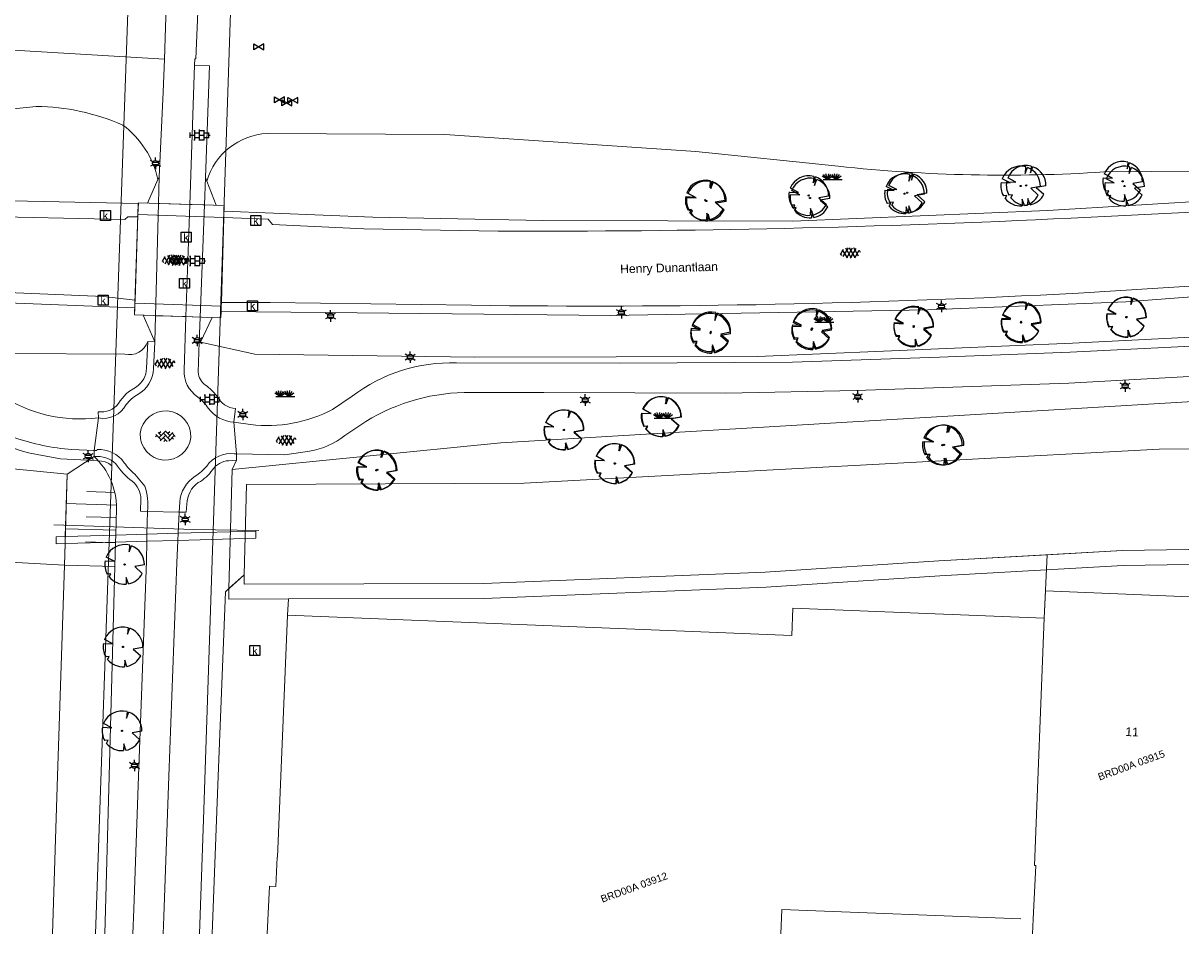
# Model space of a CAD drawing. Header units: metres. Extents: x 95652 to 96661, y 430734 to 431486.
# Tile 5 of 62: x 95868 to 95984, y 430734 to 430825. Entities that reach past the tile are written whole.
import ezdxf

# ---------------------------------------------------------------- set-up
doc = ezdxf.new("R2010")
doc.units = ezdxf.units.M
doc.linetypes.add('HIDDEN', pattern=[9.525, 6.35, -3.175])
doc.layers.get('0').update_dxf_attribs({"linetype": 'CONTINUOUS'})
for name, color, linetype in [('BAR_BEBOUWING', 7, 'CONTINUOUS'), ('BAR_HUISNUMMERS EN STRAATNAMEN', 7, 'CONTINUOUS'), ('BAR_TALUDLIJNEN', 7, 'CONTINUOUS'), ('BAR_TOPO', 7, 'CONTINUOUS'), ('BAR_WATER', 7, 'CONTINUOUS'), ('BAR_WEGEN', 7, 'CONTINUOUS'), ('BOR_LICHTMASTEN', 7, 'CONTINUOUS'), ('BRK_Kadastrale percelen en nummers', 7, 'CONTINUOUS'), ('BRK_Kadatrale percelen', 7, 'CONTINUOUS')]:
    doc.layers.add(name, color=color, linetype=linetype)
for name, color, linetype, true_color in [('BAR_PUNTSYMBOLEN', 7, 'CONTINUOUS', 0x707070), ('BAR_SYMBOLEN', 7, 'CONTINUOUS', 0x707070), ('BOR_BOMEN', 7, 'CONTINUOUS', 0x707070), ('BOR_RIOOLLEIDINGEN', 7, 'CONTINUOUS', 0x707070)]:
    doc.layers.add(name, color=color, linetype=linetype, true_color=true_color)
doc.styles.add('NLCS-ISO', font='NLCS-ISO.ttf')

# ---------------------------------------------------------------- blocks, each defined once
blk = doc.blocks.new('boom_templ_1')
at = {"color": 8, "ltscale": 20, "true_color": 0x707070, "flags": 128}
for points in [[(0.63, 2.39), (0.56, 1.58), (0.85, 2.33)], [(-2.44, 0.44), (-1.29, 0.39), (-2.3, 0.92)], [(-1.92, -1.57), (-1.72, -1.19), (-2.16, -1.22)], [(2.48, -0.06), (1.26, -0.27), (2.21, -1.12)], [(0.49, -2.43), (0.21, -1.64), (0.18, -2.47)]]:
    blk.add_lwpolyline(points, dxfattribs=at)
blk.add_lwpolyline([(2.48, -0.06, 0.321944), (0.85, 2.33, 0.321944)], format="xyb", dxfattribs=at)
at = {"color": 8, "true_color": 0x707070}
blk.add_circle((0, 0), 0.0738, dxfattribs=at)
at = {"color": 8, "ltscale": 20, "true_color": 0x707070}
for start, end in [(75.1844, 158.299), (169.749, 209.4302), (281.3601, 333.2046), (219.2667, 274.1068)]:
    blk.add_arc((0, 0), 2.48, start, end, dxfattribs=at)
blk = doc.blocks.new('lichtmast_templ_1')
at = {"color": 8, "ltscale": 0.1, "true_color": 0x707070}
for p, q in [((-1.1, 0.63), (-2.19, 1.27)), ((0, 1.27), (0, 2.53)), ((1.1, 0.63), (2.19, 1.27)), ((-1.1, -0.63), (-2.19, -1.27)), ((0, -1.27), (0, -2.53)), ((1.1, -0.63), (2.19, -1.27))]:
    blk.add_line(p, q, dxfattribs=at)
at = {"color": 8, "true_color": 0x707070, "flags": 128}
for points in [[(-1.16, 0.5), (1.16, 0.5)], [(-1.16, -0.5), (1.16, -0.5)]]:
    blk.add_lwpolyline(points, dxfattribs=at)
at = {"color": 8, "ltscale": 0.1, "true_color": 0x707070}
blk.add_circle((0, 0), 1.27, dxfattribs=at)
blk = doc.blocks.new('lichtmast_templ_2')
at = {"color": 8, "ltscale": 0.1, "true_color": 0x707070}
for p, q in [((-1.1, 0.63), (-2.19, 1.27)), ((0, 1.27), (0, 2.53)), ((1.1, 0.63), (2.19, 1.27)), ((-1.1, -0.63), (-2.19, -1.27)), ((0, -1.27), (0, -2.53)), ((1.1, -0.63), (2.19, -1.27))]:
    blk.add_line(p, q, dxfattribs=at)
at = {"color": 8, "true_color": 0x707070, "flags": 128}
for points in [[(-1.16, 0.5), (1.16, 0.5)], [(-1.16, -0.5), (1.16, -0.5)]]:
    blk.add_lwpolyline(points, dxfattribs=at)
at = {"color": 8, "ltscale": 0.1, "true_color": 0x707070}
blk.add_circle((0, 0), 1.27, dxfattribs=at)
blk = doc.blocks.new('asfalt_templ_1')
at = {"color": 8, "ltscale": 0.1, "true_color": 0x707070}
for p, q in [((-5.73, -0.58), (-4.19, 2.08)), ((-2, -2.83), (-4.67, 1.79)), ((-4.27, -2.06), (-1.41, 2.89)), ((0.39, -2.97), (-2.83, 2.61)), ((-2.36, -2.75), (0.91, 2.91)), ((2.51, -2.63), (-0.71, 2.95)), ((-0.19, -2.99), (2.96, 2.46)), ((4.34, -1.81), (1.68, 2.8)), ((2.29, -2.69), (4.71, 1.49)), ((5.47, 0.24), (4.78, 1.42)), ((-5.08, -1.49), (-5.82, -0.22))]:
    blk.add_line(p, q, dxfattribs=at)
blk = doc.blocks.new('betonstraatstenen_templ_1')
at = {"color": 8, "true_color": 0x707070}
for p, q in [((-3.44, -0.47), (-2.97, 0)), ((-3.31, 0.34), (-1.48, -1.48)), ((-2.52, 1.03), (-1.48, 0)), ((-2.23, -0.74), (0, 1.48)), ((-2.23, 0.74), (-1.57, 1.4)), ((-1.77, -1.77), (0, 0)), ((-0.74, 0.74), (1.48, -1.48)), ((-0.1, 1.58), (1.48, 0)), ((0.74, 0.74), (1.4, 1.4)), ((0.74, -0.74), (2.46, 0.98)), ((1.06, -1.91), (2.97, 0)), ((2.23, 0.74), (3.31, -0.34)), ((-0.74, -0.74), (0.5, -1.99)), ((-0.52, -2), (0, -1.48)), ((2.23, -0.74), (2.72, -1.24))]:
    blk.add_line(p, q, dxfattribs=at)
blk = doc.blocks.new('tegels_templ_1')
at = {"color": 8, "true_color": 0x707070}
for p, q in [((-3.08, 0.75), (-3, 0.75)), ((-3, -0.83), (-3, 0.83)), ((-3, 0), (-1.5, 0)), ((-1.84, 1.5), (-1.5, 1.5)), ((-1.5, -1.6), (-1.5, 1.6)), ((-1.5, 0.75), (0, 0.75)), ((0, -1.78), (0, 1.78)), ((0, 1.5), (1.5, 1.5)), ((0, 0), (1.5, 0)), ((1.5, -1.6), (1.5, 1.6)), ((1.5, 0.75), (3, 0.75)), ((3, -0.83), (3, 0.83)), ((3, 0), (3.39, 0)), ((-3.08, -0.75), (-3, -0.75)), ((-1.84, -1.5), (-1.5, -1.5)), ((-1.5, -0.75), (0, -0.75)), ((0, -1.5), (1.5, -1.5)), ((1.5, -0.75), (3, -0.75))]:
    blk.add_line(p, q, dxfattribs=at)
blk = doc.blocks.new('gras_templ_1')
at = {"color": 8, "true_color": 0x707070, "flags": 128}
for points in [[(-0.376, -0.169), (-0.752, 0.081)], [(-0.376, -0.169), (-0.657, 0.202)], [(-0.376, -0.169), (-0.488, 0.24)], [(-0.376, -0.169), (-0.291, 0.251)], [(-0.376, -0.169), (-0.131, 0.191)], [(-0.376, -0.169), (-0.007, 0.103)], [(0.247, -0.165), (-0.129, 0.086)], [(0.247, -0.165), (-0.034, 0.206)], [(0.247, -0.165), (0.135, 0.245)], [(0.247, -0.165), (0.332, 0.255)], [(0.247, -0.165), (0.492, 0.196)], [(0.247, -0.165), (0.616, 0.107)], [(-0.688, -0.172), (0.688, -0.161)]]:
    blk.add_lwpolyline(points, dxfattribs=at)
blk = doc.blocks.new('lichtmast_templ_3')
at = {"color": 8, "ltscale": 0.1, "true_color": 0x707070}
for p, q in [((-1.1, 0.63), (-2.19, 1.27)), ((0, 1.27), (0, 2.53)), ((1.1, 0.63), (2.19, 1.27)), ((-1.1, -0.63), (-2.19, -1.27)), ((0, -1.27), (0, -2.53)), ((1.1, -0.63), (2.19, -1.27))]:
    blk.add_line(p, q, dxfattribs=at)
at = {"color": 8, "true_color": 0x707070, "flags": 128}
for points in [[(-1.16, 0.5), (1.16, 0.5)], [(-1.16, -0.5), (1.16, -0.5)]]:
    blk.add_lwpolyline(points, dxfattribs=at)
at = {"color": 8, "ltscale": 0.1, "true_color": 0x707070}
blk.add_circle((0, 0), 1.27, dxfattribs=at)
blk = doc.blocks.new('boom_templ_2')
at = {"color": 8, "ltscale": 20, "true_color": 0x707070, "flags": 128}
for points in [[(0.63, 2.39), (0.56, 1.58), (0.85, 2.33)], [(-2.44, 0.44), (-1.29, 0.39), (-2.3, 0.92)], [(-1.92, -1.57), (-1.72, -1.19), (-2.16, -1.22)], [(2.48, -0.06), (1.26, -0.27), (2.21, -1.12)], [(0.49, -2.43), (0.21, -1.64), (0.18, -2.47)]]:
    blk.add_lwpolyline(points, dxfattribs=at)
blk.add_lwpolyline([(2.48, -0.06, 0.321944), (0.85, 2.33, 0.321944)], format="xyb", dxfattribs=at)
at = {"color": 8, "true_color": 0x707070}
blk.add_circle((0, 0), 0.0738, dxfattribs=at)
at = {"color": 8, "ltscale": 20, "true_color": 0x707070}
for start, end in [(75.1844, 158.299), (169.749, 209.4302), (281.3601, 333.2046), (219.2667, 274.1068)]:
    blk.add_arc((0, 0), 2.48, start, end, dxfattribs=at)
blk = doc.blocks.new('waterleidingput_templ_1')
at = {"color": 8, "true_color": 0x707070}
for p, q in [((2.3, 1.37), (-2.3, -1.37)), ((-2.3, 1.37), (2.3, -1.37)), ((2.3, -1.37), (2.3, 1.37))]:
    blk.add_line(p, q, dxfattribs=at)
at = {"color": 8, "ltscale": 0.1, "true_color": 0x707070}
blk.add_line((-2.3, -1.37), (-2.3, 1.37), dxfattribs=at)
blk = doc.blocks.new('kolk-symbool_templ_1')
at = {"true_color": 0x707070}
h = blk.add_hatch(color=8, dxfattribs=at)
h.dxf.hatch_style = 1
h.paths.add_polyline_path([(0.023, -0.036), (0.189, 0.125), (0.094, 0.125), (-0.08, -0.052), (-0.028, -0.087), (0.115, -0.309), (0.206, -0.309)])
h.paths.add_polyline_path([(-0.028, -0.087), (-0.08, -0.052), (-0.08, 0.29), (-0.154, 0.29), (-0.154, -0.309), (-0.08, -0.309), (-0.08, -0.137)])
at = {"color": 8, "true_color": 0x707070}
blk.add_lwpolyline([(-0.376, 0.366), (0.374, 0.366), (0.374, -0.384), (-0.376, -0.384)], close=True, dxfattribs=at)

msp = doc.modelspace()

# ---------------------------------------------------------------- linework, layer by layer
at = {"layer": 'BAR_BEBOUWING', "color": 8, "linetype": 'Continuous', "lineweight": 0, "ltscale": 0.01, "true_color": 0x707070, "flags": 128}
for points in [[(95988.72, 430767.8), (95970.23, 430768.55), (95970.11, 430765.83)], [(95970.11, 430765.83), (95944.92, 430766.82), (95944.81, 430764.09), (95894.31, 430766.11)], [(95894.31, 430766.11), (95893.64, 430750), (95893.3, 430741.89), (95893.28, 430741.9), (95893.16, 430738.95), (95892.5, 430738.97), (95892.27, 430734.21)], [(95969.25, 430741.05), (95969.14, 430741.06), (95970.11, 430765.83)], [(95943.72, 430734.21), (95943.82, 430736.66), (95967.75, 430735.72)]]:
    msp.add_lwpolyline(points, dxfattribs=at)
at = {"layer": 'BAR_TALUDLIJNEN', "color": 8, "linetype": 'Continuous', "lineweight": 0, "true_color": 0x707070, "flags": 128}
for points in [[(95877.01, 430778.41), (95874.21, 430778.49)], [(95877.18, 430777.15), (95872.16, 430777.29)], [(95877.13, 430774.62), (95872.09, 430774.76)], [(95877.09, 430773.36), (95874.07, 430773.45)]]:
    msp.add_lwpolyline(points, dxfattribs=at)
at = {"layer": 'BAR_TALUDLIJNEN', "color": 8, "linetype": 'Continuous', "lineweight": 0, "ltscale": 0.01, "true_color": 0x707070, "flags": 128}
msp.add_lwpolyline([(95877.16, 430775.89), (95874.14, 430775.97)], dxfattribs=at)
at = {"layer": 'BAR_TOPO', "color": 8, "linetype": 'Continuous', "lineweight": 0, "ltscale": 0.01, "true_color": 0x707070, "flags": 128}
for points in [[(95852.28, 430823.56), (95881.98, 430821.8)], [(95881.33, 430809.73), (95880.28, 430807.39), (95879.38, 430807.41), (95879.37, 430807.33)], [(95881.46, 430810.01), (95881.33, 430809.73)], [(95881.39, 430807.35), (95881.46, 430810.01)], [(95886.09, 430809.93), (95885.99, 430807.2)], [(95886.22, 430809.58), (95886.09, 430809.93)], [(95887.95, 430806.59), (95887.97, 430807.13), (95887.16, 430807.16), (95886.22, 430809.58)], [(95887.81, 430801.86), (95887.97, 430807.13), (95879.38, 430807.41), (95879.34, 430806.23)], [(95879.37, 430807.33), (95879.34, 430806.23)], [(95881.1, 430796.11), (95881.39, 430807.35)], [(95885.99, 430807.2), (95885.57, 430795.96)], [(95879.34, 430806.23), (95879.04, 430797.37)], [(95879.34, 430806.23), (95879.05, 430797.65)], [(95887.7, 430797.44), (95887.93, 430805.95)], [(95887.93, 430805.95), (95887.95, 430806.59)], [(95887.67, 430797.06), (95887.81, 430801.86)], [(95849.27, 430798.06), (95879.02, 430796.88)], [(95879.04, 430797.37), (95879, 430796.19), (95887.64, 430795.88), (95887.67, 430797.06)], [(95879.02, 430796.88), (95879, 430796.19), (95879.85, 430796.16), (95881.04, 430793.49)], [(95879.05, 430797.65), (95879.04, 430797.37), (95879.02, 430796.88)], [(95887.66, 430796.54), (95887.68, 430797.06), (95887.7, 430797.44)], [(95881.04, 430793.49), (95881.1, 430796.11)], [(95885.57, 430795.96), (95885.48, 430793.47)], [(95885.61, 430793.45), (95886.77, 430795.91), (95887.64, 430795.88), (95887.66, 430796.54)], [(95885.48, 430793.47), (95885.61, 430793.45)], [(95888.76, 430780.71), (95889.2, 430781.64)], [(95872.04, 430773.33), (95872.26, 430780.25)], [(95871.97, 430771.12), (95872.04, 430773.33)], [(95871.29, 430750), (95871.97, 430771.12)], [(95870.79, 430734.21), (95871.29, 430750)]]:
    msp.add_lwpolyline(points, dxfattribs=at)
for points in [[(95879.37, 430807.33), (95830.25, 430808.37), (95797.29, 430809.31), (95756.73, 430810.64), (95721.45, 430811.39), (95756.9, 430812.53), (95857.71, 430815.9), (95869.15, 430817.07, -0.09884), (95877.81, 430815.2, -0.184302), (95881.33, 430809.73)], [(95886.22, 430809.58, -0.318169), (95892.27, 430814.35), (95910.07, 430814.24), (95935.21, 430812.56), (95949.48, 430811.07, 0.042816), (95976.09, 430810.5), (96000, 430810.68), (96013.91, 430810.79, -0.08577), (96000, 430808.16, -0.018475), (95996.97, 430808.23), (95970.43, 430806.65), (95944.93, 430805.58), (95919.9, 430805.65), (95902.85, 430805.98), (95887.95, 430806.59)], [(95880.33, 430793.51), (95880.33, 430793.51, -0.386705), (95878.01, 430792.27), (95866.31, 430792.32), (95833.92, 430793.44), (95804.3, 430795.58), (95757.97, 430798.8), (95721.32, 430800.7), (95723.79, 430801.73)], [(95887.66, 430796.54), (95898.13, 430796.44), (95926.66, 430796.13), (95958.44, 430796.68), (95978.29, 430797.5), (95991.94, 430798.52), (96000, 430798.78), (96019.31, 430799.41, -0.114132), (96003.99, 430794.93), (96000, 430794.73), (95972.95, 430793.36), (95941.38, 430792.01), (95913.07, 430791.97), (95891.05, 430792.25), (95885.61, 430793.45)], [(95710.81, 430779.67), (95710.97, 430784.18), (95711.02, 430784.95), (95711.25, 430789.64, -0.009446), (95788.22, 430786.84, -0.006241), (95846.86, 430782.74), (95872.26, 430780.25)]]:
    msp.add_lwpolyline(points, format="xyb", dxfattribs=at)
msp.add_lwpolyline([(95872.04, 430773.29), (95877.1, 430773.44), (95880.22, 430773.53), (95883.34, 430773.61), (95891.15, 430773.84), (95891.13, 430774.54), (95883.37, 430774.32), (95880.23, 430774.23), (95877.12, 430774.14), (95872.06, 430773.99), (95871.13, 430773.97), (95871.15, 430773.27)], close=True, dxfattribs=at)
at = {"layer": 'BAR_WATER', "color": 8, "linetype": 'Continuous', "lineweight": 0, "ltscale": 0.01, "true_color": 0x707070, "flags": 128}
for points in [[(96075.11, 430786.81), (96054.79, 430787.96), (96041.65, 430788.52), (96016.6, 430788.84), (96000, 430788.42), (95972.21, 430786.74), (95915.69, 430783.39), (95888.76, 430780.71)], [(95889.99, 430770.16), (95890.22, 430779.22), (95918.03, 430779.35), (95981.61, 430782.74), (96000, 430782.77), (96023.64, 430782.82), (96044.44, 430782.1), (96077.02, 430780.15), (96083.05, 430773.3), (96082.77, 430760.47), (96082.39, 430750), (96082.34, 430748.53)], [(95872.26, 430780.25), (95874.96, 430782)], [(95888.76, 430780.71), (95888.45, 430768.78)], [(95872.26, 430780.25), (95872.06, 430773.99), (95872.04, 430773.33)], [(95872.04, 430773.33), (95872.04, 430773.29), (95871.97, 430771.12)], [(96072.32, 430748.88), (96072.37, 430750), (96073.09, 430770.34), (96043.62, 430772.15), (96014.62, 430772.93), (96003.29, 430772.98), (96000, 430772.93), (95977.95, 430772.6), (95959.55, 430771.57), (95942.17, 430770.41), (95913.96, 430769.28), (95889.96, 430769.23), (95889.99, 430770.16)], [(95871.97, 430771.12), (95852.19, 430772.22)], [(95871.97, 430771.12), (95871.29, 430750)], [(95871.97, 430771.12), (95877.03, 430771)], [(95894.4, 430767.74), (95913.99, 430767.78), (95942.25, 430768.91), (95959.64, 430770.07), (95978.01, 430771.1), (96000.02, 430771.43), (96014.59, 430771.43), (96043.55, 430770.65), (96071.54, 430768.93), (96070.86, 430750), (96070.83, 430748.94)], [(95876.01, 430734.21), (95876.45, 430750), (95877.03, 430771)], [(95889.99, 430770.16), (95888.45, 430768.78)], [(95871.29, 430750), (95870.79, 430734.21)]]:
    msp.add_lwpolyline(points, dxfattribs=at)
msp.add_lwpolyline([(95877.03, 430771), (95877.1, 430773.44), (95877.12, 430774.14), (95877.19, 430776.8, 0.209076), (95874.96, 430782)], format="xyb", dxfattribs=at)
at = {"layer": 'BAR_WEGEN', "color": 8, "linetype": 'Continuous', "lineweight": 0, "ltscale": 0.01, "true_color": 0x707070, "flags": 128}
for points in [[(95886.95, 430845.92), (95886.95, 430845.91), (95886.29, 430838.88), (95885.58, 430832.05), (95885.14, 430821.83), (95885.03, 430821.83), (95885.01, 430821.18)], [(95881.98, 430821.8), (95882.27, 430830.28)], [(95881.46, 430810.01), (95881.87, 430818.49), (95881.98, 430821.8)], [(95884.53, 430807.25), (95885.01, 430821.18)], [(95885.01, 430821.18), (95886.5, 430821.12), (95886.09, 430809.93)], [(95884.53, 430807.25), (95881.39, 430807.35)], [(95884.14, 430796.01), (95884.53, 430807.25)], [(95885.99, 430807.2), (95884.53, 430807.25)], [(95879.34, 430806.23), (95879.04, 430797.37)], [(95887.81, 430801.86), (95887.93, 430805.95), (95879.34, 430806.23)], [(95887.67, 430797.06), (95887.81, 430801.86)], [(95879.04, 430797.37), (95887.67, 430797.06)], [(95884.14, 430796.01), (95881.1, 430796.11)], [(95885.57, 430795.96), (95884.14, 430796.01)], [(95880.33, 430793.51), (95881.04, 430793.49)], [(95875.38, 430785.87), (95874.96, 430782.62)], [(95889.21, 430782.27), (95888.94, 430785.43)], [(95874.96, 430782), (95874.96, 430782.62)], [(95889.21, 430782.27), (95889.2, 430781.64)], [(95878.83, 430734.21), (95878.92, 430736.69), (95879.4, 430750), (95880.18, 430771.52), (95880.22, 430773.53), (95880.23, 430774.23), (95880.28, 430776.51)], [(95883.47, 430776.42), (95880.28, 430776.51)], [(95883.47, 430776.42), (95883.37, 430774.32), (95883.34, 430773.61), (95883.23, 430771.37), (95882.44, 430750), (95881.92, 430735.95), (95881.86, 430734.21)], [(95886.76, 430734.21), (95887.38, 430750), (95888.09, 430768.46), (95888.45, 430768.78)], [(95888.45, 430768.78), (95888.43, 430767.73), (95894.4, 430767.74)], [(95894.4, 430767.74), (95894.31, 430766.11)]]:
    msp.add_lwpolyline(points, dxfattribs=at)
for points in [[(95652.13, 430805.41, -0.028045), (95685.5, 430809.9, -0.027863), (95725.37, 430810.45), (95743.6, 430809.82), (95766.63, 430809.1), (95797.03, 430808.25), (95830.26, 430807.13), (95862.67, 430806.07), (95878.01, 430805.75), (95878.33, 430805.99), (95879.29, 430806), (95879.34, 430806.23)], [(95887.93, 430805.95), (95892.37, 430805.77), (95892.82, 430805.25), (95892.82, 430805.25), (95901.97, 430804.82), (95915.4, 430804.58, 0.013185), (95972.81, 430805.88), (95993.59, 430806.9, -0.010362), (96013.66, 430807.71)], [(95879.05, 430797.65), (95875.9, 430798.03), (95862.29, 430798.58), (95829.82, 430799.69), (95796.4, 430800.81), (95763.77, 430801.82), (95721.96, 430803.16), (95721.92, 430803.4, 0.013638), (95702.63, 430803.47), (95702.39, 430803.45, 0.014269), (95683.12, 430802.49), (95682.91, 430802.47, 0.019686), (95662.75, 430799.93), (95662.52, 430799.9, 0.007339), (95652.13, 430798.05, 0.007339)], [(95652.13, 430794.64, -0.025402), (95678.46, 430798.66, -0.048912), (95727.12, 430799.73), (95741.87, 430798.83), (95762.62, 430797.54), (95788.67, 430795.72), (95816.52, 430793.53), (95833.66, 430792.3), (95840.55, 430791.8), (95847.4, 430791.63, -0.020263), (95857.07, 430790.99, -0.047911), (95862.39, 430789.84, -0.084302), (95865.49, 430788.2, 0.177714), (95875.38, 430785.87)], [(96013.63, 430800.23, 0.009575), (95994.21, 430799.66), (95973.53, 430798.37, -0.016866), (95912.76, 430797.15), (95892.59, 430797.42), (95887.7, 430797.44)], [(95705.2, 430797.15, -0.02206), (95735.85, 430796.08), (95748.79, 430795.3), (95762.26, 430794.48), (95788.29, 430792.59), (95815.89, 430790.37), (95833.54, 430789.14), (95842.4, 430788.83), (95850.36, 430788.38), (95856.34, 430787.98, -0.113437), (95863.02, 430786.22), (95865.66, 430784.62), (95866.95, 430783.9, 0.064379), (95872.72, 430782.71), (95874.96, 430782.62)], [(95888.94, 430785.43, -0.213254), (95886.4, 430786.83, 0.070907), (95885.31, 430787.98, -0.259181), (95883.95, 430790.66), (95884.14, 430796.01)], [(95888.94, 430785.43), (95890.6, 430785.21, 0.151497), (95898.82, 430786.72), (95900.8, 430788.04, -0.174302), (95911.23, 430791.38), (95927.57, 430791.34), (95944.89, 430791.46), (95959.6, 430791.96), (95972.69, 430792.45), (95988.88, 430793.25), (96000, 430793.72), (96008.3, 430794.08), (96018.32, 430794.31, -0.031006), (96057.66, 430794.93, -0.249599), (96086.3, 430782.33, 0.118848), (96092.5, 430777.12), (96094.21, 430776.35), (96094.47, 430776.24)], [(95875.38, 430785.87), (95875.35, 430786.49, 0.262958), (95877.4, 430787.31, -0.153791), (95879.19, 430788.97, 0.236286), (95880.2, 430790.83), (95880.33, 430793.51)], [(95881.04, 430793.49), (95880.9, 430790.79, -0.260094), (95879.31, 430788.22, 0.10967), (95878.17, 430787.2, -0.32258), (95875.38, 430785.87), (95875.38, 430785.87)], [(95885.48, 430793.47), (95885.37, 430790.44, 0.215352), (95886.1, 430789.16, -0.056925), (95887.25, 430788.07, 0.261455), (95889.12, 430786.8), (95888.94, 430785.43)], [(96075.11, 430786.81, 0.086238), (96065.02, 430790.54, 0.016435), (96020.84, 430791.37), (96014.46, 430791.25), (96000, 430790.71), (95998.77, 430790.66), (95987.63, 430790.18), (95972.58, 430789.34), (95951.28, 430788.61), (95938.21, 430788.36), (95919.98, 430788.41), (95912.71, 430788.43, 0.140705), (95902.17, 430785.52), (95900.07, 430784.1, -0.116164), (95896.53, 430782.53), (95894.05, 430782.16), (95889.21, 430782.27)], [(95874.96, 430782.62), (95875.23, 430782.62), (95875.24, 430782.72, -0.24915), (95877.97, 430781.39, 0.079574), (95879.02, 430780.24), (95880.03, 430779.05, -0.122142), (95880.28, 430776.51)], [(95880.28, 430776.51), (95879.58, 430776.53), (95879.63, 430777.75, 0.221597), (95878.75, 430779.53, -0.080573), (95877.13, 430781.27, 0.221485), (95874.96, 430782)], [(95883.47, 430776.42), (95883.52, 430777.43, -0.243136), (95885.08, 430780.03, 0.064328), (95886.23, 430781.05, -0.283944), (95888.99, 430782.27), (95889.21, 430782.27)], [(95889.2, 430781.64), (95888.4, 430781.59, 0.229307), (95886.79, 430780.66, -0.124356), (95885.38, 430779.4, 0.232268), (95884.22, 430777.25), (95884.17, 430776.42), (95883.47, 430776.42)]]:
    msp.add_lwpolyline(points, format="xyb", dxfattribs=at)
msp.add_lwpolyline([(95884.64, 430783.91, 0.966174), (95879.56, 430784.31, 0.966143)], format="xyb", close=True, dxfattribs=at)
at = {"layer": 'BOR_RIOOLLEIDINGEN', "color": 8, "linetype": 'HIDDEN', "lineweight": 0, "ltscale": 4.0636, "true_color": 0x707070, "flags": 128}
for points in [[(95870.92, 430775.15), (95884.93, 430774.71)], [(95891.44, 430774.59), (95884.93, 430774.71)]]:
    msp.add_lwpolyline(points, dxfattribs=at)
at = {"layer": 'BRK_Kadastrale percelen en nummers', "color": 75, "lineweight": 5, "ltscale": 3.900864, "true_color": 0x739642, "flags": 128}
for points in [[(95847.2, 430787.62), (95852.47, 430787.21), (95857.74, 430786.8), (95858.73, 430786.65), (95859.7, 430786.43), (95860.65, 430786.14), (95861.58, 430785.79), (95862.49, 430785.36), (95865.17, 430783.72), (95865.93, 430783.28), (95866.72, 430782.91), (95867.54, 430782.61), (95868.38, 430782.38), (95869.24, 430782.22), (95871.57, 430781.77), (95873.62, 430781.66), (95875.29, 430781.58), (95875.68, 430781.55), (95876.05, 430781.46), (95876.41, 430781.3), (95876.73, 430781.07), (95879.62, 430863.45)], [(95885.51, 430734.21), (95885.91, 430745.65), (95889.79, 430861.42)], [(95876.73, 430781.07), (95875.09, 430734.21)], [(95987.47, 430734.21), (95987.7, 430740.33), (95987.9, 430745.75), (95987.73, 430745.76), (95988.94, 430772.77), (95977.95, 430772.6), (95970.4, 430772.17), (95970.11, 430765.83), (95969.14, 430741.06), (95969.25, 430741.05), (95968.99, 430735.67), (95968.93, 430734.21)], [(95970.4, 430772.17), (95959.55, 430771.57), (95942.17, 430770.41), (95913.96, 430769.28), (95889.96, 430769.23), (95889.99, 430770.16), (95888.09, 430768.46), (95887.38, 430750), (95886.76, 430734.21)]]:
    msp.add_lwpolyline(points, dxfattribs=at)
at = {"layer": 'BRK_Kadastrale percelen en nummers', "color": 75, "lineweight": 0, "true_color": 0x739642, "flags": 128}
msp.add_lwpolyline([(95886.76, 430734.21), (95887.38, 430750), (95888.09, 430768.46), (95889.99, 430770.16), (95889.96, 430769.23), (95913.96, 430769.28), (95942.17, 430770.41), (95959.55, 430771.57), (95970.4, 430772.17), (95977.95, 430772.6), (95988.94, 430772.77)], dxfattribs=at)
at = {"layer": 'BRK_Kadatrale percelen', "color": 75, "linetype": 'Continuous', "lineweight": 5, "ltscale": 0.01, "true_color": 0x739642, "flags": 128}
for points in [[(95847.2, 430787.62), (95852.47, 430787.21), (95857.74, 430786.8), (95858.73, 430786.65), (95859.7, 430786.43), (95860.65, 430786.14), (95861.58, 430785.79), (95862.49, 430785.36), (95865.17, 430783.72), (95865.93, 430783.28), (95866.72, 430782.91), (95867.54, 430782.61), (95868.38, 430782.38), (95869.24, 430782.22), (95871.57, 430781.77), (95873.62, 430781.66), (95875.29, 430781.58), (95875.68, 430781.55), (95876.05, 430781.46), (95876.41, 430781.3), (95876.73, 430781.07), (95879.62, 430863.45)], [(95885.51, 430734.21), (95885.91, 430745.65), (95889.79, 430861.42)], [(95876.73, 430781.07), (95875.09, 430734.21)], [(95987.47, 430734.21), (95987.7, 430740.33), (95987.9, 430745.75), (95987.73, 430745.76), (95988.94, 430772.77), (95977.95, 430772.6), (95970.4, 430772.17), (95970.11, 430765.83), (95969.14, 430741.06), (95969.25, 430741.05), (95968.99, 430735.67), (95968.93, 430734.21)], [(95970.4, 430772.17), (95959.55, 430771.57), (95942.17, 430770.41), (95913.96, 430769.28), (95889.96, 430769.23), (95889.99, 430770.16), (95888.09, 430768.46), (95887.38, 430750), (95886.76, 430734.21)]]:
    msp.add_lwpolyline(points, dxfattribs=at)
at = {"layer": 'BRK_Kadatrale percelen', "color": 75, "linetype": 'Continuous', "lineweight": 0, "true_color": 0x739642, "flags": 128}
msp.add_lwpolyline([(95886.76, 430734.21), (95887.38, 430750), (95888.09, 430768.46), (95889.99, 430770.16), (95889.96, 430769.23), (95913.96, 430769.28), (95942.17, 430770.41), (95959.55, 430771.57), (95970.4, 430772.17), (95977.95, 430772.6), (95988.94, 430772.77)], dxfattribs=at)

# ---------------------------------------------------------------- block references
at = {"layer": 'BAR_PUNTSYMBOLEN'}
for name, p, xscale, yscale in [('waterleidingput_templ_1', (95891.43, 430823.02), 0.2170185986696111, 0.2170185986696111), ('waterleidingput_templ_1', (95893.51, 430817.72), 0.2170185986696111, 0.2170185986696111), ('waterleidingput_templ_1', (95894.25, 430817.43), 0.2170185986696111, 0.2170185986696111), ('waterleidingput_templ_1', (95894.86, 430817.67), 0.2170185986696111, 0.2170185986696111), ('lichtmast_templ_3', (95881.09, 430811.36), 0.2280888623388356, 0.2280888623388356), ('boom_templ_2', (95977.96, 430809.56), 0.8011755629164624, 0.8011755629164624), ('boom_templ_2', (95956.37, 430808.42), 0.8011755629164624, 0.8011755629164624), ('boom_templ_2', (95968.29, 430809.16), 0.8011755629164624, 0.8011755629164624), ('boom_templ_2', (95936.15, 430807.68), 0.8011755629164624, 0.8011755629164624), ('boom_templ_2', (95946.65, 430807.89), 0.8011755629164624, 0.8011755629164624), ('kolk-symbool_templ_1', (95876.08, 430806.16), 1.333333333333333, 1.333333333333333), ('kolk-symbool_templ_1', (95891.15, 430805.64), 1.333333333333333, 1.333333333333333), ('kolk-symbool_templ_1', (95884.17, 430803.97), 1.333333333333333, 1.333333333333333), ('kolk-symbool_templ_1', (95884.01, 430799.36), 1.333333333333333, 1.333333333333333), ('kolk-symbool_templ_1', (95875.86, 430797.66), 1.333333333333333, 1.333333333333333), ('boom_templ_2', (95978.35, 430795.98), 0.8011755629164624, 0.8011755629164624), ('kolk-symbool_templ_1', (95890.82, 430797.1), 1.333333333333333, 1.333333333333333), ('lichtmast_templ_3', (95898.63, 430796.08), 0.2280888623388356, 0.2280888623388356), ('lichtmast_templ_3', (95927.76, 430796.42), 0.2280888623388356, 0.2280888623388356), ('boom_templ_2', (95936.71, 430794.49), 0.8011755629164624, 0.8011755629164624), ('boom_templ_2', (95946.84, 430794.83), 0.8011755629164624, 0.8011755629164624), ('boom_templ_2', (95957.03, 430795.06), 0.8011755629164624, 0.8011755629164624), ('lichtmast_templ_3', (95959.82, 430797.04), 0.2280888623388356, 0.2280888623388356), ('boom_templ_2', (95967.8, 430795.5), 0.8011755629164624, 0.8011755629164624), ('lichtmast_templ_3', (95885.28, 430793.62), 0.2280888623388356, 0.2280888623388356), ('lichtmast_templ_3', (95906.61, 430791.96), 0.2280888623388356, 0.2280888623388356), ('lichtmast_templ_3', (95978.21, 430789.07), 0.2280888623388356, 0.2280888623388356), ('lichtmast_templ_3', (95951.42, 430787.99), 0.2280888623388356, 0.2280888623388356), ('lichtmast_templ_3', (95924.14, 430787.66), 0.2280888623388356, 0.2280888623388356), ('boom_templ_2', (95931.78, 430786), 0.8011755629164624, 0.8011755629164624), ('lichtmast_templ_3', (95889.83, 430786.21), 0.2280888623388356, 0.2280888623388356), ('boom_templ_2', (95922.02, 430784.68), 0.8011755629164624, 0.8011755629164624), ('boom_templ_2', (95960.07, 430783.17), 0.8011755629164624, 0.8011755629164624), ('boom_templ_2', (95903.31, 430780.67), 0.8011755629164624, 0.8011755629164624), ('boom_templ_2', (95927.11, 430781.3), 0.8011755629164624, 0.8011755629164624), ('lichtmast_templ_3', (95874.35, 430782.03), 0.2280888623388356, 0.2280888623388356), ('lichtmast_templ_3', (95884.07, 430775.71), 0.2280888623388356, 0.2280888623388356), ('boom_templ_2', (95878, 430771.2), 0.8011755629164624, 0.8011755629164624), ('boom_templ_2', (95877.84, 430762.94), 0.8011755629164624, 0.8011755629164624), ('kolk-symbool_templ_1', (95891.05, 430762.58), 1.333333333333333, 1.333333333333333), ('boom_templ_2', (95877.74, 430754.54), 0.8011755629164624, 0.8011755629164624), ('lichtmast_templ_3', (95878.98, 430751.07), 0.2280888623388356, 0.2280888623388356)]:
    msp.add_blockref(name, p, dxfattribs=dict(at, xscale=xscale, yscale=yscale))
at = {"layer": 'BAR_SYMBOLEN'}
for name, p, xscale, yscale in [('tegels_templ_1', (95885.51, 430814.19), 0.3088755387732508, 0.3088755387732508), ('lichtmast_templ_2', (95881.09, 430811.36), 0.2280865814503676, 0.2280865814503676), ('gras_templ_1', (95948.92, 430809.97), 1.388696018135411, 1.388696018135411), ('asfalt_templ_1', (95950.74, 430802.39), 0.1772703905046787, 0.1772703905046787), ('asfalt_templ_1', (95882.82, 430801.68), 0.1772703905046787, 0.1772703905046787), ('asfalt_templ_1', (95883.49, 430801.65), 0.1772703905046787, 0.1772703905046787), ('tegels_templ_1', (95885.06, 430801.6), 0.3088755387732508, 0.3088755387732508), ('lichtmast_templ_2', (95898.63, 430796.08), 0.2280865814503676, 0.2280865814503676), ('lichtmast_templ_2', (95927.76, 430796.42), 0.2280865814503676, 0.2280865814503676), ('lichtmast_templ_2', (95959.82, 430797.04), 0.2280865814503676, 0.2280865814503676), ('gras_templ_1', (95948.09, 430795.69), 1.388696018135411, 1.388696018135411), ('lichtmast_templ_2', (95885.28, 430793.62), 0.2280865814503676, 0.2280865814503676), ('lichtmast_templ_2', (95906.61, 430791.96), 0.2280865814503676, 0.2280865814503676), ('asfalt_templ_1', (95882.09, 430791.33), 0.1772703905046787, 0.1772703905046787), ('lichtmast_templ_2', (95978.21, 430789.07), 0.2280865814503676, 0.2280865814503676), ('gras_templ_1', (95894.09, 430788.25), 1.388696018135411, 1.388696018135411), ('lichtmast_templ_2', (95951.42, 430787.99), 0.2280865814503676, 0.2280865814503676), ('tegels_templ_1', (95886.54, 430787.73), 0.3088755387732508, 0.3088755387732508), ('lichtmast_templ_2', (95924.14, 430787.66), 0.2280865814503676, 0.2280865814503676), ('lichtmast_templ_2', (95889.83, 430786.21), 0.2280865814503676, 0.2280865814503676), ('gras_templ_1', (95932.01, 430786.07), 1.388696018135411, 1.388696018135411), ('betonstraatstenen_templ_1', (95882.1, 430784.11), 0.2963885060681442, 0.2963885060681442), ('asfalt_templ_1', (95894.23, 430783.63), 0.1772703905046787, 0.1772703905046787), ('lichtmast_templ_2', (95874.35, 430782.03), 0.2280865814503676, 0.2280865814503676), ('lichtmast_templ_2', (95884.07, 430775.71), 0.2280865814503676, 0.2280865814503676), ('lichtmast_templ_2', (95878.98, 430751.07), 0.2280865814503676, 0.2280865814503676)]:
    msp.add_blockref(name, p, dxfattribs=dict(at, xscale=xscale, yscale=yscale))
at = {"layer": 'BOR_BOMEN', "xscale": 0.8011755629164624, "yscale": 0.8011755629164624}
for p in [(95967.74, 430809.09), (95978.15, 430809.09), (95936.27, 430807.59), (95946.52, 430808.14), (95956.11, 430808.32), (95978.32, 430795.95), (95946.8, 430794.7), (95957.02, 430794.99), (95967.77, 430795.42), (95936.68, 430794.35), (95931.73, 430786), (95921.99, 430784.66), (95959.9, 430783.15), (95903.22, 430780.63), (95927.06, 430781.3), (95878, 430771.2), (95877.84, 430762.94), (95877.74, 430754.54)]:
    msp.add_blockref('boom_templ_1', p, dxfattribs=at)
at = {"layer": 'BOR_LICHTMASTEN', "xscale": 0.2280888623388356, "yscale": 0.2280888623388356}
for p in [(95881.09, 430811.36), (95898.63, 430796.08), (95927.76, 430796.42), (95959.82, 430797.04), (95906.61, 430791.96), (95978.21, 430789.07), (95951.42, 430787.99), (95924.14, 430787.66), (95889.83, 430786.21), (95874.35, 430782.03), (95884.07, 430775.71), (95878.98, 430751.07)]:
    msp.add_blockref('lichtmast_templ_1', p, dxfattribs=at)

# ---------------------------------------------------------------- texts
at = {"layer": 'BAR_HUISNUMMERS EN STRAATNAMEN', "color": 8, "true_color": 0x707070, "char_height": 0.87, "attachment_point": 5, "style": 'NLCS-ISO'}
for s, insert, rotation in [('{{\\fArial|b0|i0;Henry Dunantlaan}}', (95932.53, 430800.78), 1.4908), ('{{\\fArial|b0|i0;11}}', (95978.91, 430754.43), 357.7)]:
    msp.add_mtext(s, dxfattribs=dict(at, insert=insert, rotation=rotation))
at = {"layer": 'BRK_Kadastrale percelen en nummers', "color": 8, "true_color": 0x707070, "char_height": 0.725, "attachment_point": 5, "rotation": 20, "style": 'NLCS-ISO'}
for s, insert in [('{{\\fArial|b0|i0;BRD00A 03915}}', (95978.83, 430751.09)), ('{{\\fArial|b0|i0;BRD00A 03912}}', (95929.03, 430738.86))]:
    msp.add_mtext(s, dxfattribs=dict(at, insert=insert))

doc.saveas('drawing.dxf')
